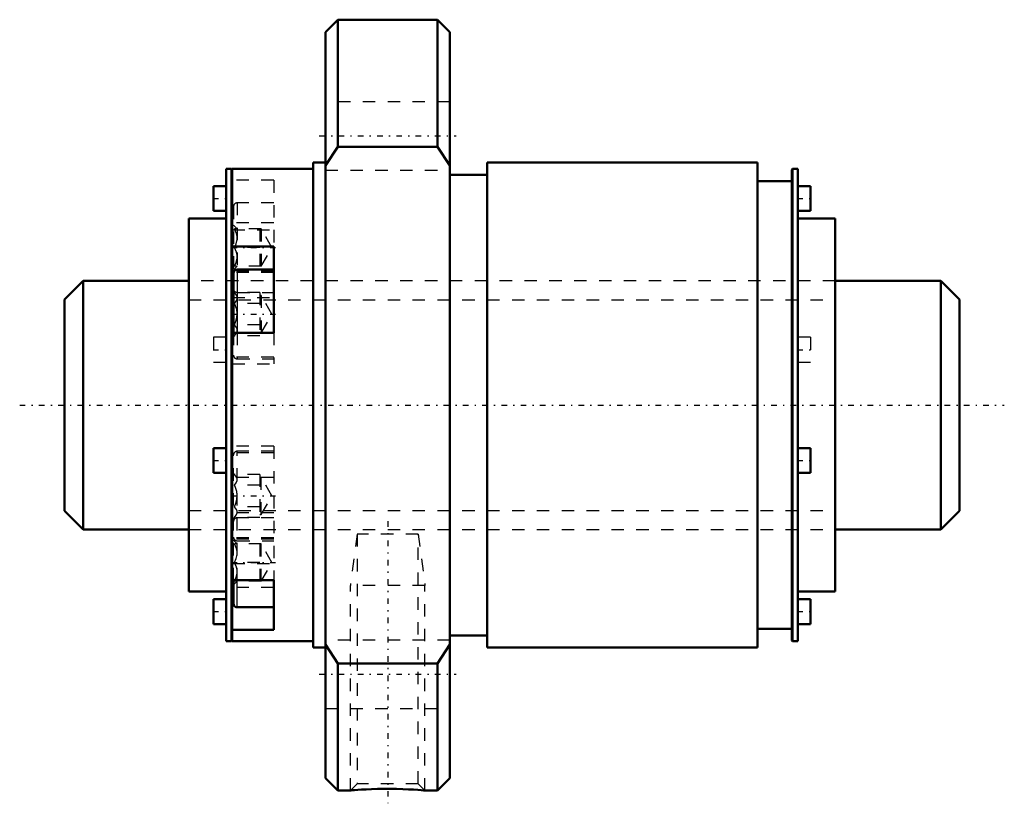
# Model space of a CAD drawing. Header units: millimetres. Extents: x -13.6 to 65.6, y -32 to 31.
import ezdxf

# ---------------------------------------------------------------- set-up
doc = ezdxf.new("R2010")
doc.units = ezdxf.units.MM
doc.linetypes.add('Center', pattern=[1.5, 0.45, -0.5, 0.05, -0.5])
doc.linetypes.add('Dashed', pattern=[2, 1, -1])
for name, color, linetype, lineweight in [('2d ConnectionPoints', 7, 'Continuous', 50), ('AM_0', 7, 'Continuous', 50), ('AM_4', 3, 'Continuous', 25), ('AM_5', 3, 'Continuous', 25), ('AM_7', 7, 'Center', 25), ('AM_9', 6, 'Dashed', 25)]:
    doc.layers.add(name, color=color, linetype=linetype, lineweight=lineweight)

# ---------------------------------------------------------------- blocks, each defined once
blk = doc.blocks.new('1_RR0130BLK2020_3_6Nut_0_in_BLK2020_3_6ZZG1_72LC3_0_1300_0')
at = {"layer": 'AM_0'}
for p, q in [((12, 31), (11, 30)), ((20, 31), (12, 31)), ((12, 31), (12, 20.785)), ((21, 30), (20, 31)), ((20, 31), (20, 20.785)), ((11, 30), (11, -30)), ((21, 30), (21, -30)), ((12, 20.785), (11, 19.261)), ((20, 20.785), (12, 20.785)), ((21, 19.261), (20, 20.785)), ((11, 19.5), (10, 19.5)), ((10, 19.5), (10, -19.5)), ((45.75, 19.5), (24, 19.5)), ((24, 19.5), (24, -19.5)), ((45.75, 19.5), (45.75, -19.5)), ((3.425, 19), (3, 19)), ((3, 19), (3, -19)), ((3.5, 18.925), (3.425, 19)), ((3.425, 19), (3.425, -19)), ((10, 19), (3.5, 19)), ((3.5, 19), (3.5, -19)), ((24, 18.525), (21, 18.525)), ((48.575, 19), (48.5, 18.925)), ((48.5, 18.925), (48.5, -18.925)), ((49, 19), (48.575, 19)), ((48.575, 19), (48.575, -19)), ((49, 19), (49, -19)), ((3, 17.614), (2, 17.614)), ((2, 17.614), (2, 15.614)), ((48.5, 18), (45.75, 18)), ((50, 17.614), (49, 17.614)), ((50, 17.614), (50, 15.614)), ((2, 15.614), (3, 15.614)), ((49, 15.614), (50, 15.614)), ((3, 15), (0, 15)), ((0, 15), (0, -15)), ((52, 15), (49, 15)), ((52, 15), (52, -15)), ((3.5, 12.751), (6.833, 12.751)), ((6.833, 5.823), (6.833, 12.751)), ((3.6, 10.613), (3.6, 5.823)), ((6.833, 10.912), (3.9, 10.912)), ((6.833, 5.823), (3.5, 5.823)), ((3, -3.452), (2, -3.452)), ((2, -3.452), (2, -5.452)), ((50, -3.452), (49, -3.452)), ((50, -3.452), (50, -5.452)), ((2, -5.452), (3, -5.452)), ((49, -5.452), (50, -5.452)), ((3.5, -14.086), (6.833, -14.086)), ((3.6, -15.966), (3.6, -14.086)), ((6.833, -18.086), (6.833, -14.086)), ((0, -15), (3, -15)), ((49, -15), (52, -15)), ((3, -15.614), (2, -15.614)), ((2, -15.614), (2, -17.614)), ((50, -15.614), (49, -15.614)), ((50, -15.614), (50, -17.614)), ((3.9, -16.266), (6.833, -16.266)), ((2, -17.614), (3, -17.614)), ((6.833, -18.086), (3.5, -18.086)), ((45.75, -18), (48.5, -18)), ((49, -17.614), (50, -17.614)), ((3, -19), (3.425, -19)), ((3.425, -19), (3.5, -18.925)), ((3.5, -19), (10, -19)), ((21, -18.525), (24, -18.525)), ((48.5, -18.925), (48.575, -19)), ((48.575, -19), (49, -19)), ((10, -19.5), (11, -19.5)), ((11, -19.261), (12, -20.785)), ((20, -20.785), (21, -19.261)), ((24, -19.5), (45.75, -19.5)), ((12, -20.785), (12, -31)), ((12, -20.785), (20, -20.785)), ((20, -20.785), (20, -31)), ((11, -30), (12, -31)), ((20, -31), (21, -30)), ((12, -31), (13.002, -31)), ((18.991, -31), (20, -31))]:
    blk.add_line(p, q, dxfattribs=at)
blk.add_lwpolyline([(13, -31), (13.037, -30.997), (13.149, -30.987), (13.336, -30.972), (13.587, -30.953), (13.905, -30.932), (14.281, -30.911), (14.71, -30.892), (15.18, -30.877), (15.686, -30.869), (16.2, -30.868), (16.722, -30.875), (17.214, -30.889), (17.684, -30.909), (18.086, -30.932), (18.438, -30.955), (18.697, -30.975), (18.885, -30.99), (18.98, -30.998), (19, -31)], dxfattribs=at)
for centre, start, end in [((3.9, 10.613), 90, 180), ((3.9, -15.966), 180, 270)]:
    blk.add_arc(centre, 0.3, start, end, dxfattribs=at)
at = {"layer": 'AM_4'}
for p, q in [((3.649, 10.777), (3.5, 10.777)), ((3.9, 10.912), (3.9, 5.823)), ((3.9, -16.266), (3.9, -14.086)), ((3.6, -14.666), (3.5, -14.666))]:
    blk.add_line(p, q, dxfattribs=at)
at = {"layer": 'AM_5', "linetype": 'Dashed'}
for p, q in [((13.541, -10.375), (13, -14.5)), ((18.459, -10.375), (19, -14.5)), ((19, -14.5), (13, -14.5)), ((13, -31), (13, -14.5)), ((19, -31), (19, -14.5))]:
    blk.add_line(p, q, dxfattribs=at)
at = {"layer": 'AM_7'}
for p, q in [((10.5, 21.651), (21.5, 21.651)), ((1.95, 16.614), (3.05, 16.614)), ((48.95, 16.614), (50.05, 16.614)), ((3.438, 12.666), (6.995, 12.666)), ((3.438, 7.312), (6.995, 7.312)), ((1.95, 4.452), (3.05, 4.452)), ((48.95, 4.452), (50.05, 4.452)), ((1.95, -4.452), (3.05, -4.452)), ((48.95, -4.452), (50.05, -4.452)), ((3.438, -7.312), (6.995, -7.312)), ((16, -9.344), (16, -32.031)), ((3.438, -12.666), (6.995, -12.666)), ((1.95, -16.614), (3.05, -16.614)), ((48.95, -16.614), (50.05, -16.614)), ((10.5, -21.651), (21.5, -21.651))]:
    blk.add_line(p, q, dxfattribs=at)
at = {"layer": 'AM_9'}
for p, q in [((21, 24.401), (11, 24.401)), ((11, 18.901), (21, 18.901)), ((6.833, 18.086), (3.5, 18.086)), ((6.833, 18.086), (6.833, 12.751)), ((3.6, 15.966), (3.6, 10.613)), ((6.833, 16.266), (3.9, 16.266)), ((3.9, 16.266), (3.9, 10.912)), ((6.833, 14.666), (3.5, 14.666)), ((3.9, 14.166), (3.6, 14.466)), ((3.5, 14.086), (6.833, 14.086)), ((5.822, 14.166), (3.668, 14.166)), ((5.722, 14.166), (5.722, 11.166)), ((6.688, 12.666), (5.822, 14.166)), ((5.822, 14.166), (5.822, 11.166)), ((5.722, 12.666), (3.668, 12.666)), ((5.822, 11.166), (6.688, 12.666)), ((3.6, 10.866), (3.9, 11.166)), ((5.822, 11.166), (3.668, 11.166)), ((6.833, 10.666), (3.5, 10.666)), ((6.833, 10.777), (3.649, 10.777)), ((52, 10), (0, 10)), ((3.668, 9.045), (3.6, 9.113)), ((5.722, 9.045), (3.668, 9.045)), ((3.9, 9.066), (6.833, 9.066)), ((5.722, 9.045), (5.722, 5.58)), ((5.822, 8.812), (5.722, 8.812)), ((6.688, 7.312), (5.822, 8.812)), ((5.822, 8.812), (5.822, 5.813)), ((3.5, 8.666), (6.833, 8.666)), ((5.722, 8.179), (3.668, 8.179)), ((5.822, 5.813), (6.688, 7.312)), ((5.722, 6.446), (3.668, 6.446)), ((3.6, 5.823), (3.6, 4.012)), ((3.6, 5.512), (3.668, 5.58)), ((5.722, 5.58), (3.668, 5.58)), ((3.9, 5.823), (3.9, 3.712)), ((5.722, 5.813), (5.822, 5.813)), ((6.833, 5.823), (6.833, 3.313)), ((3, 5.452), (2, 5.452)), ((2, 5.452), (2, 3.452)), ((50, 5.452), (49, 5.452)), ((50, 5.452), (50, 3.452)), ((2, 3.452), (3, 3.452)), ((6.833, 3.848), (3.5, 3.848)), ((3.5, 3.313), (6.833, 3.313)), ((3.9, 3.712), (6.833, 3.712)), ((49, 3.452), (50, 3.452)), ((6.833, -3.312), (3.5, -3.312)), ((6.833, -3.848), (3.5, -3.848)), ((6.833, -3.712), (3.9, -3.712)), ((3.9, -14.086), (3.9, -3.712)), ((6.833, -3.312), (6.833, -14.086)), ((3.6, -14.086), (3.6, -4.013)), ((3.668, -5.58), (3.6, -5.512)), ((6.833, -5.823), (3.5, -5.823)), ((5.722, -5.58), (3.668, -5.58)), ((5.722, -5.58), (5.722, -9.045)), ((5.822, -5.813), (5.722, -5.813)), ((6.688, -7.312), (5.822, -5.813)), ((5.822, -8.812), (5.822, -5.813)), ((5.722, -6.446), (3.668, -6.446)), ((5.822, -8.812), (6.688, -7.312)), ((6.833, -8.666), (3.5, -8.666)), ((5.722, -8.179), (3.668, -8.179)), ((3.6, -9.113), (3.668, -9.045)), ((5.722, -9.045), (3.668, -9.045)), ((6.833, -9.066), (3.9, -9.066)), ((5.722, -8.812), (5.822, -8.812)), ((0, -10), (52, -10)), ((6.833, -10.666), (3.5, -10.666)), ((6.833, -10.777), (3.5, -10.777)), ((3.9, -11.166), (3.6, -10.866)), ((3.9, -10.912), (6.833, -10.912)), ((13.541, -10.375), (13.541, -30.459)), ((18.459, -10.375), (13.541, -10.375)), ((18.459, -30.459), (18.459, -10.375)), ((5.822, -11.166), (3.668, -11.166)), ((5.722, -11.166), (5.722, -14.166)), ((5.822, -14.166), (5.822, -11.166)), ((6.688, -12.666), (5.822, -11.166)), ((5.722, -12.666), (3.668, -12.666)), ((5.822, -14.166), (6.688, -12.666)), ((3.5, -12.751), (6.833, -12.751)), ((3.6, -14.466), (3.9, -14.166)), ((5.822, -14.166), (3.668, -14.166)), ((6.833, -14.666), (3.6, -14.666)), ((21, -18.901), (11, -18.901)), ((11, -24.401), (21, -24.401)), ((13.541, -30.459), (13, -31)), ((18.459, -30.459), (13.541, -30.459)), ((19, -31), (18.459, -30.459))]:
    blk.add_line(p, q, dxfattribs=at)
for points in [[(3.668, 12.666), (3.817, 12.978), (3.896, 13.321), (3.891, 13.562), (3.834, 13.805), (3.668, 14.166)], [(3.668, 11.166), (3.817, 11.478), (3.896, 11.821), (3.891, 12.062), (3.834, 12.305), (3.668, 12.666)], [(3.668, 8.179), (3.817, 8.359), (3.896, 8.557), (3.891, 8.696), (3.834, 8.837), (3.668, 9.045)], [(3.668, 6.446), (3.794, 6.739), (3.876, 7.047), (3.899, 7.365), (3.855, 7.681), (3.756, 7.985), (3.668, 8.179)], [(3.668, 5.58), (3.817, 5.761), (3.896, 5.959), (3.891, 6.098), (3.834, 6.239), (3.668, 6.446)], [(3.668, -6.446), (3.817, -6.266), (3.896, -6.068), (3.891, -5.929), (3.834, -5.788), (3.668, -5.58)], [(3.668, -8.179), (3.794, -7.886), (3.876, -7.578), (3.899, -7.26), (3.855, -6.944), (3.756, -6.64), (3.668, -6.446)], [(3.668, -9.045), (3.817, -8.864), (3.896, -8.666), (3.891, -8.527), (3.834, -8.386), (3.668, -8.179)], [(3.668, -12.666), (3.817, -12.353), (3.896, -12.01), (3.891, -11.769), (3.834, -11.526), (3.668, -11.166)], [(3.668, -14.166), (3.817, -13.853), (3.896, -13.51), (3.891, -13.269), (3.834, -13.026), (3.668, -12.666)]]:
    blk.add_lwpolyline(points, dxfattribs=at)
for centre, start, end in [((3.9, 15.966), 90, 180), ((3.9, 9.366), 180, 270), ((3.9, 4.012), 180, 270), ((3.9, -4.013), 90, 180), ((3.9, -9.366), 90, 180), ((3.9, -10.613), 180, 270)]:
    blk.add_arc(centre, 0.3, start, end, dxfattribs=at)
blk = doc.blocks.new('2_ZZ0130BLK2020_3_60Shaft_0_in_BLK2020_3_6ZZG1_72LC3_0_1300_0')
at = {"layer": 'AM_0'}
for p, q in [((-8.5, 10), (-10, 8.5)), ((0, 10), (-8.5, 10)), ((-8.5, 10), (-8.5, -10)), ((60.5, 10), (52, 10)), ((62, 8.5), (60.5, 10)), ((60.5, 10), (60.5, -10)), ((-10, 8.5), (-10, -8.5)), ((62, 8.5), (62, -8.5)), ((-10, -8.5), (-8.5, -10)), ((60.5, -10), (62, -8.5)), ((-8.5, -10), (0, -10)), ((52, -10), (60.5, -10))]:
    blk.add_line(p, q, dxfattribs=at)
at = {"layer": 'AM_5', "linetype": 'Dashed'}
for p, q in [((0, 8.4665), (52, 8.4665)), ((0, -8.4665), (52, -8.4665))]:
    blk.add_line(p, q, dxfattribs=at)
at = {"layer": 'AM_7'}
blk.add_line((-13.6, 0), (65.6, 0), dxfattribs=at)
at = {"layer": 'AM_9'}
for p, q in [((52, 10), (0, 10)), ((0, -10), (52, -10))]:
    blk.add_line(p, q, dxfattribs=at)

msp = doc.modelspace()

# ---------------------------------------------------------------- linework, layer by layer
at = {"layer": '2d ConnectionPoints'}
msp.add_point((0, 0), dxfattribs=at)

# ---------------------------------------------------------------- block references
for name in ['1_RR0130BLK2020_3_6Nut_0_in_BLK2020_3_6ZZG1_72LC3_0_1300_0', '2_ZZ0130BLK2020_3_60Shaft_0_in_BLK2020_3_6ZZG1_72LC3_0_1300_0']:
    msp.add_blockref(name, (0, 0))

doc.saveas('drawing.dxf')
